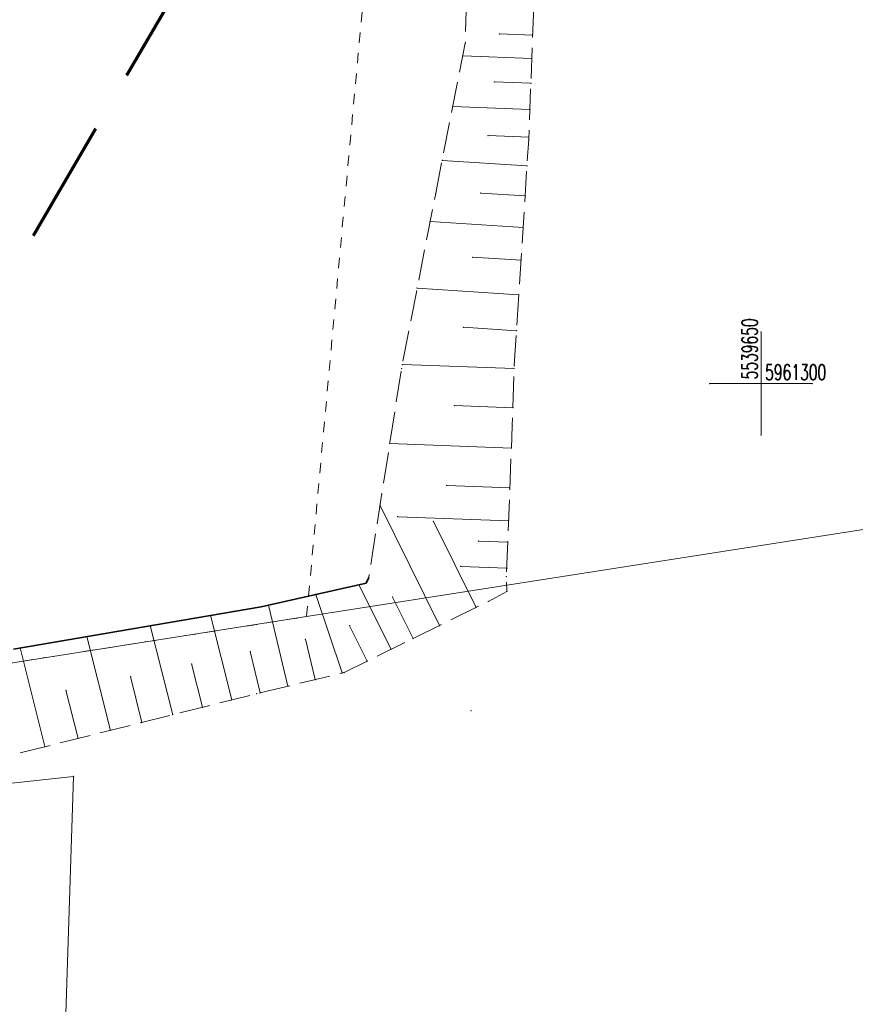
# Model space of a CAD drawing. Header units: metres. Extents: x 5537264 to 5541990, y 5958323 to 5965240.
# Tile 10 of 29: x 5539614 to 5539655, y 5961270 to 5961318. Entities that reach past the tile are written whole.
import ezdxf
from ezdxf.enums import TextEntityAlignment as Align

# ---------------------------------------------------------------- set-up
doc = ezdxf.new("R2010")
doc.units = ezdxf.units.M
for name, pattern in [('L_0_03', [1, 0.5, -0.5]), ('L_0_06', [2, 1.5, -0.5]), ('L_0_0C', [3, 2, -1]), ('L_0_15', [0])]:
    doc.linetypes.add(name, pattern=pattern)
doc.layers.get('0').update_dxf_attribs({"linetype": 'CONTINUOUS', "lineweight": 18})
for name, color, linetype, lineweight in [('000_Inne__niezydentyfikowane_', 7, 'CONTINUOUS', 18), ('217_kontur_klasyfikacyjny', 3, 'L_0_03', 18), ('218_kontur_uzytku_gruntowego', 3, 'L_0_03', 18), ('219_dzialka_ewidencyjna', 96, 'CONTINUOUS', 18), ('ogrodzenie_trwale', 7, 'L_0_15', 35), ('opios', 7, 'CONTINUOUS', 18), ('przewod_wodociagowy', 7, 'CONTINUOUS', 18), ('skarpa_nieumocniona', 7, 'L_0_06', 18), ('Wstawianie_ramki_sekcyjnej_z_opisem', 7, 'CONTINUOUS', 18), ('Zakres', 7, 'L_0_0C', 70)]:
    doc.layers.add(name, color=color, linetype=linetype, lineweight=lineweight)
doc.styles.get("Standard").update_dxf_attribs({"font": 'simplex.shx'})
doc.linetypes.add('L_0_15_SHX', pattern='A,0,-0.375,-0.75,-0.75,-0.75,-0.75,-0.75,[1,4073 CAD MZ Rusinowo Szkoła GG.6640.1081.2024.shx,S=0.05,R=0,X=0,Y=0],-0.75,-0.75,-0.75,-0.75,-0.375', length=7.5)

msp = doc.modelspace()

# ---------------------------------------------------------------- linework, layer by layer
for p in [(5539637.28, 5961316.99), (5539638.91, 5961316.93), (5539635.63, 5961316.54), (5539635.51, 5961315.92), (5539638.86, 5961315.79), (5539637.04, 5961314.66), (5539638.82, 5961314.59), (5539635.02, 5961313.46), (5539638.77, 5961313.32), (5539636.74, 5961312.05), (5539638.71, 5961311.98), (5539638.71, 5961311.86), (5539634.51, 5961310.84), (5539638.63, 5961310.58), (5539634.19, 5961309.25), (5539636.38, 5961309.26), (5539638.54, 5961309.12), (5539633.92, 5961307.88), (5539638.44, 5961307.59), (5539635.98, 5961306.14), (5539638.34, 5961305.99), (5539633.29, 5961304.64), (5539638.23, 5961304.32), (5539635.54, 5961302.74), (5539638.12, 5961302.57), (5539650, 5961302.5), (5539632.53, 5961300.73), (5539632.57, 5961300.92), (5539638, 5961300.74), (5539638.01, 5961300.89), (5539647.5, 5961300), (5539652.5, 5961300), (5539635.1, 5961298.93), (5539637.94, 5961298.83), (5539637.91, 5961297.96), (5539650, 5961297.5), (5539631.96, 5961297.09), (5539637.87, 5961296.87), (5539634.73, 5961295.05), (5539637.79, 5961294.93), (5539631.49, 5961294.08), (5539632.35, 5961293.53), (5539634.08, 5961293.3), (5539637.73, 5961293.33), (5539636.27, 5961292.35), (5539637.69, 5961292.3), (5539635.41, 5961291.12), (5539637.65, 5961291.03), (5539630.94, 5961290.58), (5539637.63, 5961290.62), (5539630.46, 5961290.23), (5539630.82, 5961290.31), (5539628.36, 5961289.76), (5539632.1, 5961289.63), (5539637.65, 5961289.9), (5539625.71, 5961289.16), (5539626.06, 5961289.24), (5539636.15, 5961289.12), (5539636.75, 5961289.42), (5539623.25, 5961288.74), (5539620.32, 5961288.24), (5539630.01, 5961288.23), (5539634.37, 5961288.24), (5539617.24, 5961287.71), (5539627.86, 5961287.58), (5539633.09, 5961287.61), (5539614, 5961287.16), (5539632.02, 5961287.08), (5539625.18, 5961286.98), (5539622.33, 5961286.38), (5539630.86, 5961286.51), (5539619.36, 5961285.76), (5539629.65, 5961285.94), (5539629.74, 5961285.96), (5539627.01, 5961285.3), (5539628.34, 5961285.62), (5539616.22, 5961285.1), (5539625.49, 5961284.93), (5539625.66, 5961284.97), (5539622.86, 5961284.27), (5539624.28, 5961284.63), (5539621.41, 5961283.91), (5539635.9, 5961284.1), (5539619.91, 5961283.53), (5539616.81, 5961282.76), (5539618.38, 5961283.15), (5539615.2, 5961282.36), (5539616.59, 5961280.91)]:
    msp.add_point(p)
at = {"layer": '000_Inne__niezydentyfikowane_', "linetype": 'Continuous', "lineweight": 18, "flags": 128}
for points in [[(5539638.91, 5961316.93), (5539637.28, 5961316.99)], [(5539638.86, 5961315.79), (5539635.51, 5961315.92)], [(5539638.82, 5961314.59), (5539637.04, 5961314.66)], [(5539638.77, 5961313.32), (5539635.02, 5961313.46)], [(5539638.71, 5961311.98), (5539636.74, 5961312.05)], [(5539638.63, 5961310.58), (5539634.51, 5961310.84)], [(5539638.54, 5961309.12), (5539636.38, 5961309.26)], [(5539638.44, 5961307.59), (5539633.92, 5961307.88)], [(5539638.34, 5961305.99), (5539635.98, 5961306.14)], [(5539638.23, 5961304.32), (5539633.29, 5961304.64)], [(5539638.12, 5961302.57), (5539635.54, 5961302.74)], [(5539638, 5961300.74), (5539632.57, 5961300.92)], [(5539637.94, 5961298.83), (5539635.1, 5961298.93)], [(5539637.87, 5961296.87), (5539631.96, 5961297.09)], [(5539637.79, 5961294.93), (5539634.73, 5961295.05)], [(5539634.37, 5961288.24), (5539631.49, 5961294.08)], [(5539637.73, 5961293.33), (5539632.35, 5961293.53)], [(5539636.15, 5961289.12), (5539634.08, 5961293.3)], [(5539637.69, 5961292.3), (5539636.27, 5961292.35)], [(5539637.65, 5961291.03), (5539635.41, 5961291.12)], [(5539632.02, 5961287.08), (5539630.46, 5961290.23)], [(5539629.65, 5961285.94), (5539628.36, 5961289.76)], [(5539633.09, 5961287.61), (5539632.1, 5961289.63)], [(5539627.01, 5961285.3), (5539626.06, 5961289.24)], [(5539624.28, 5961284.63), (5539623.25, 5961288.74)], [(5539621.41, 5961283.91), (5539620.32, 5961288.24)], [(5539630.86, 5961286.51), (5539630.01, 5961288.23)], [(5539618.38, 5961283.15), (5539617.24, 5961287.71)], [(5539628.34, 5961285.62), (5539627.86, 5961287.58)], [(5539615.2, 5961282.36), (5539614, 5961287.16)], [(5539625.66, 5961284.97), (5539625.18, 5961286.98)], [(5539622.86, 5961284.27), (5539622.33, 5961286.38)], [(5539619.91, 5961283.53), (5539619.36, 5961285.76)], [(5539616.81, 5961282.76), (5539616.22, 5961285.1)]]:
    msp.add_lwpolyline(points, dxfattribs=at)
at = {"layer": '217_kontur_klasyfikacyjny', "lineweight": 18, "flags": 128}
for points in [[(5539627.92, 5961288.68), (5539634.87, 5961364.54)], [(5539606.23, 5961285.27), (5539627.92, 5961288.68)]]:
    msp.add_lwpolyline(points, dxfattribs=at)
at = {"layer": '218_kontur_uzytku_gruntowego', "lineweight": 18, "flags": 128}
for points in [[(5539627.92, 5961288.68), (5539634.87, 5961364.54)], [(5539606.23, 5961285.27), (5539627.92, 5961288.68)]]:
    msp.add_lwpolyline(points, dxfattribs=at)
at = {"layer": '219_dzialka_ewidencyjna', "linetype": 'Continuous', "lineweight": 18, "flags": 128}
for points in [[(5539627.92, 5961288.68), (5539698.93, 5961299.77)], [(5539606.23, 5961285.27), (5539627.92, 5961288.68)]]:
    msp.add_lwpolyline(points, dxfattribs=at)
at = {"layer": 'ogrodzenie_trwale', "linetype": 'CONTINUOUS', "lineweight": 35}
for p, q in [((5539630.82, 5961290.31), (5539630.94, 5961290.58)), ((5539625.71, 5961289.16), (5539630.82, 5961290.31)), ((5539613.67, 5961287.1), (5539625.71, 5961289.16))]:
    msp.add_line(p, q, dxfattribs=at)
at = {"layer": 'ogrodzenie_trwale', "linetype": 'L_0_15_SHX', "lineweight": 35}
for p, q in [((5539630.82, 5961290.31), (5539630.94, 5961290.58)), ((5539625.71, 5961289.16), (5539630.82, 5961290.31)), ((5539613.67, 5961287.1), (5539625.71, 5961289.16))]:
    msp.add_line(p, q, dxfattribs=at)
at = {"layer": 'przewod_wodociagowy', "linetype": 'Continuous', "lineweight": 18, "flags": 128}
msp.add_lwpolyline([(5539523.52, 5961364.08), (5539529.06, 5961363.67), (5539537.48, 5961362.65), (5539542.79, 5961362), (5539541.4, 5961352.89), (5539540.33, 5961338.95), (5539539.17, 5961326.33), (5539538.66, 5961318.45), (5539538.17, 5961311.01), (5539537.08, 5961296.32), (5539536.47, 5961285.85), (5539535.85, 5961268.98), (5539549.29, 5961271.29), (5539573.3, 5961275.34), (5539588.62, 5961277.8), (5539602.17, 5961279.36), (5539616.59, 5961280.91), (5539615.83, 5961257.35), (5539615.32, 5961242.06)], dxfattribs=at)
at = {"layer": 'skarpa_nieumocniona', "lineweight": 18, "flags": 128}
msp.add_lwpolyline([(5539634.19, 5961309.25), (5539635.63, 5961316.54), (5539635.88, 5961324.68), (5539636.31, 5961334.52), (5539636.57, 5961340.31), (5539637.52, 5961348.62), (5539638.1, 5961353.52), (5539639.27, 5961362.61), (5539639.6, 5961351.95), (5539639.71, 5961343.11), (5539639.57, 5961331.99), (5539639.05, 5961320.68), (5539638.71, 5961311.86), (5539638.01, 5961300.89), (5539637.91, 5961297.96), (5539637.63, 5961290.62), (5539637.65, 5961289.9), (5539636.75, 5961289.42), (5539629.74, 5961285.96), (5539625.49, 5961284.93), (5539611.74, 5961281.49), (5539608.13, 5961281.2), (5539602.16, 5961280.88), (5539595.86, 5961280.18), (5539595.52, 5961283.49), (5539598.74, 5961284.03), (5539607.59, 5961285.74), (5539613.67, 5961287.1), (5539625.71, 5961289.16), (5539630.82, 5961290.31), (5539630.94, 5961290.58), (5539632.53, 5961300.73)], close=True, dxfattribs=at)
msp.add_lwpolyline([(5539634.19, 5961309.25), (5539635.63, 5961316.54), (5539635.88, 5961324.68), (5539636.31, 5961334.52), (5539636.57, 5961340.31), (5539637.52, 5961348.62), (5539638.1, 5961353.52), (5539639.27, 5961362.61), (5539639.6, 5961351.95), (5539639.71, 5961343.11), (5539639.57, 5961331.99), (5539639.05, 5961320.68), (5539638.71, 5961311.86), (5539638.01, 5961300.89), (5539637.91, 5961297.96), (5539637.63, 5961290.62), (5539637.65, 5961289.9), (5539636.75, 5961289.42), (5539629.74, 5961285.96), (5539625.49, 5961284.93), (5539611.74, 5961281.49), (5539608.13, 5961281.2), (5539602.16, 5961280.88), (5539595.86, 5961280.18), (5539595.52, 5961283.49), (5539598.74, 5961284.03), (5539607.59, 5961285.74), (5539613.67, 5961287.1), (5539625.71, 5961289.16), (5539630.82, 5961290.31), (5539630.94, 5961290.58), (5539632.53, 5961300.73)], close=True, dxfattribs=at)
at = {"layer": 'Wstawianie_ramki_sekcyjnej_z_opisem', "linetype": 'Continuous', "lineweight": 18, "flags": 128}
for points in [[(5539650, 5961297.5), (5539650, 5961302.5)], [(5539650, 5961297.5), (5539650, 5961302.5)], [(5539647.5, 5961300), (5539652.5, 5961300)], [(5539647.5, 5961300), (5539652.5, 5961300)]]:
    msp.add_lwpolyline(points, dxfattribs=at)
at = {"layer": 'Zakres', "lineweight": 70, "ltscale": 3, "flags": 128}
msp.add_lwpolyline([(5539630.53, 5961390.3), (5539628.94, 5961331.74), (5539600.56, 5961283.04), (5539537.62, 5961279.94), (5539520.78, 5961299.6), (5539520.6, 5961305.18), (5539524.89, 5961364.28), (5539536.45, 5961379.17)], close=True, dxfattribs=at)

# ---------------------------------------------------------------- texts
at = {"layer": 'opios', "lineweight": 15, "width": 0.66}
for s, rotation, p in [('5539650', -270, (5539650.05, 5961300.2)), ('5961300', -360, (5539650.2, 5961299.95))]:
    msp.add_text(s, height=0.75, rotation=rotation, dxfattribs=at).set_placement(p, align=Align.BOTTOM_LEFT)

doc.saveas('drawing.dxf')
